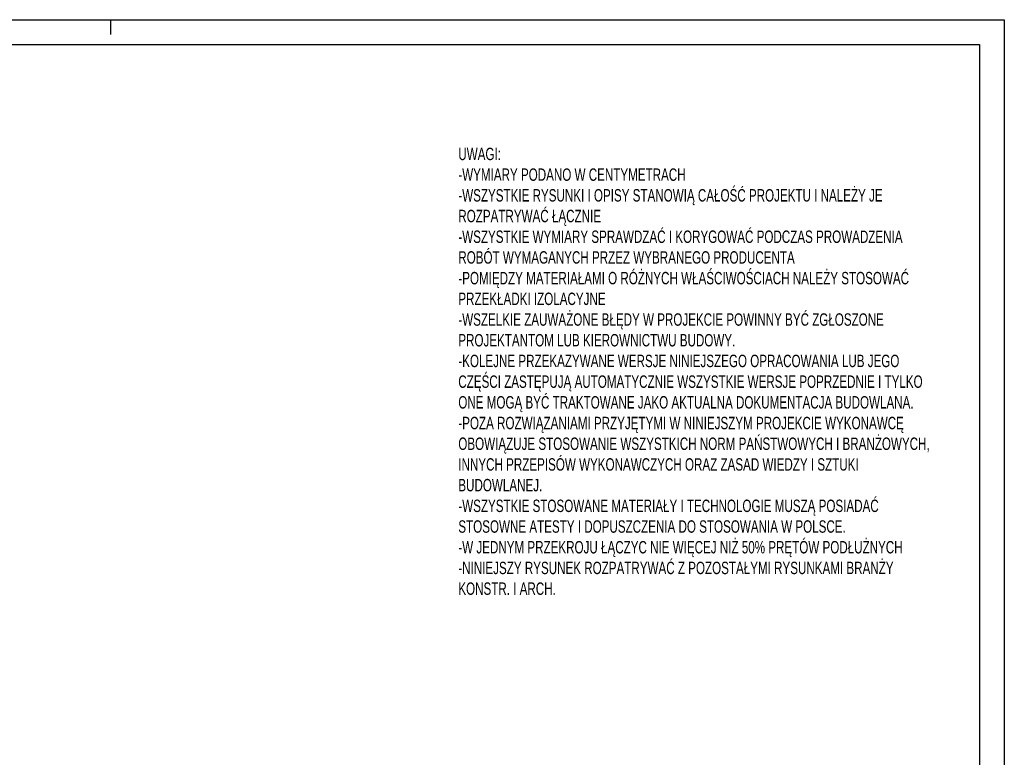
# Model space of a CAD drawing. Header units: millimetres. Extents: x -5773 to -2898, y -9833 to -1081.
# Tile 5 of 53: x -3394 to -2898, y -9462 to -9090. Entities that reach past the tile are written whole.
import ezdxf

# ---------------------------------------------------------------- set-up
doc = ezdxf.new("R2010")
doc.units = ezdxf.units.MM
doc.header["$LTSCALE"] = 25
for name, color, linetype in [('BA_pdz', 2, 'Continuous'), ('BA_ram', 2, 'Continuous'), ('BA_txs', 2, 'Continuous')]:
    doc.layers.add(name, color=color, linetype=linetype)
doc.styles.add('BIKTS', font='bikromsw.shx', dxfattribs={"width": 0.85})

msp = doc.modelspace()

# ---------------------------------------------------------------- linework, layer by layer
at = {"layer": 'BA_pdz', "color": 1}
msp.add_line((-3348.26, -9090.3), (-3348.26, -9097.8), dxfattribs=at)
at = {"layer": 'BA_ram', "color": 1}
msp.add_lwpolyline([(-3948.26, -9832.8), (-3948.26, -9090.3), (-2898.26, -9090.3), (-2898.26, -9832.8)], close=True, dxfattribs=at)
at = {"layer": 'BA_ram'}
msp.add_lwpolyline([(-3898.26, -9820.3), (-3898.26, -9102.8), (-2910.76, -9102.8), (-2910.76, -9820.3)], close=True, dxfattribs=at)

# ---------------------------------------------------------------- texts
at = {"layer": 'BA_txs', "insert": (-3173.1, -9154.73), "char_height": 6.25, "width": 244.0351, "attachment_point": 1, "style": 'BIKTS'}
msp.add_mtext('{\\W0.7;UWAGI:\\P-WYMIARY PODANO W CENTYMETRACH\\P-WSZYSTKIE RYSUNKI I OPISY STANOWIĄ CAŁOŚĆ PROJEKTU I NALEŻY JE ROZPATRYWAĆ ŁĄCZNIE\\P-WSZYSTKIE WYMIARY SPRAWDZAĆ I KORYGOWAĆ PODCZAS PROWADZENIA ROBÓT WYMAGANYCH PRZEZ WYBRANEGO PRODUCENTA\\P-POMIĘDZY MATERIAŁAMI O RÓŻNYCH WŁAŚCIWOŚCIACH NALEŻY STOSOWAĆ PRZEKŁADKI IZOLACYJNE\\P-WSZELKIE ZAUWAŻONE BŁĘDY W PROJEKCIE POWINNY BYĆ ZGŁOSZONE PROJEKTANTOM LUB KIEROWNICTWU BUDOWY.\\P-KOLEJNE PRZEKAZYWANE WERSJE NINIEJSZEGO OPRACOWANIA LUB JEGO CZĘŚCI ZASTĘPUJĄ AUTOMATYCZNIE WSZYSTKIE WERSJE POPRZEDNIE I TYLKO ONE MOGĄ BYĆ TRAKTOWANE JAKO AKTUALNA DOKUMENTACJA BUDOWLANA.\\P-POZA ROZWIĄZANIAMI PRZYJĘTYMI W NINIEJSZYM PROJEKCIE WYKONAWCĘ OBOWIĄZUJE STOSOWANIE WSZYSTKICH NORM PAŃSTWOWYCH I BRANŻOWYCH, INNYCH PRZEPISÓW WYKONAWCZYCH ORAZ ZASAD WIEDZY I SZTUKI BUDOWLANEJ.\\P-WSZYSTKIE STOSOWANE MATERIAŁY I TECHNOLOGIE MUSZĄ POSIADAĆ STOSOWNE ATESTY I DOPUSZCZENIA DO STOSOWANIA W POLSCE.\\P\\C2;-W JEDNYM PRZEKROJU ŁĄCZYC NIE WIĘCEJ NIŻ 50% PRĘTÓW PODŁUŻNYCH\\P-NINIEJSZY RYSUNEK ROZPATRYWAĆ Z POZOSTAŁYMI RYSUNKAMI BRANŻY KONSTR. I ARCH.}', dxfattribs=at)

doc.saveas('drawing.dxf')
